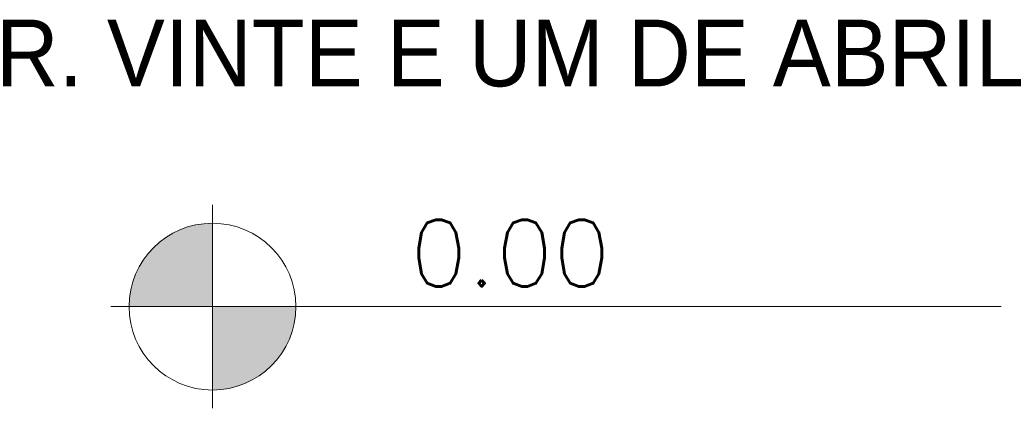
# Model space of a CAD drawing. Header units: millimetres. Extents: x 26 to 1362, y 24 to 358.
# Tile 59 of 256: x 506.022 to 507.276, y 204.014 to 204.509. Entities that reach past the tile are written whole.
import ezdxf

# ---------------------------------------------------------------- set-up
doc = ezdxf.new("R2010")
doc.units = ezdxf.units.MM
doc.layers.add('ARQ. TEXTO', color=7, linetype='Continuous', lineweight=13)
doc.layers.add('MB_TEXTO_0', color=7, linetype='Continuous', lineweight=13)
doc.styles.add('AVANT', font='txt')

# ---------------------------------------------------------------- blocks, each defined once
blk = doc.blocks.new('NÍVEL PLANTA - INDICAÇÃO')
at = {"transparency": 33554687}
h = blk.add_hatch(color=9, dxfattribs=at)
h.paths.add_polyline_path([(0.212, 0), (0.212, -0.32, 0.414214), (0.532, 0)])
h.paths.add_polyline_path([(0.212, 0), (0.212, 0.32, 0.414214), (-0.108, 0)])
for p, q in [((0.212, -0.39), (0.212, 0.39)), ((3.2359, 0), (-0.178, 0))]:
    blk.add_line(p, q, dxfattribs=at)
blk.add_circle((0.212, 0), 0.32, dxfattribs=at)

msp = doc.modelspace()

# ---------------------------------------------------------------- block references
at = {"layer": 'ARQ. TEXTO', "transparency": 33554687, "xscale": 0.3322466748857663, "yscale": 0.3322466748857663, "zscale": 0.3322466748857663}
msp.add_blockref('NÍVEL PLANTA - INDICAÇÃO', (506.1971, 204.1435), dxfattribs=at)

# ---------------------------------------------------------------- texts
at = {"layer": 'MB_TEXTO_0', "insert": (505.5361, 204.5093), "char_height": 0.085, "attachment_point": 1, "style": 'AVANT'}
msp.add_mtext_dynamic_manual_height_columns('\\pxqc;R. VINTE E UM DE ABRIL', width=2.217684, gutter_width=0.2, heights=[0], dxfattribs=at)
at = {"layer": 'MB_TEXTO_0', "insert": (506.5194, 204.2543), "char_height": 0.085, "width": 0.695641, "attachment_point": 1, "style": 'AVANT'}
msp.add_mtext('{\\Fromans|c0;0.00}', dxfattribs=at)

doc.saveas('drawing.dxf')
